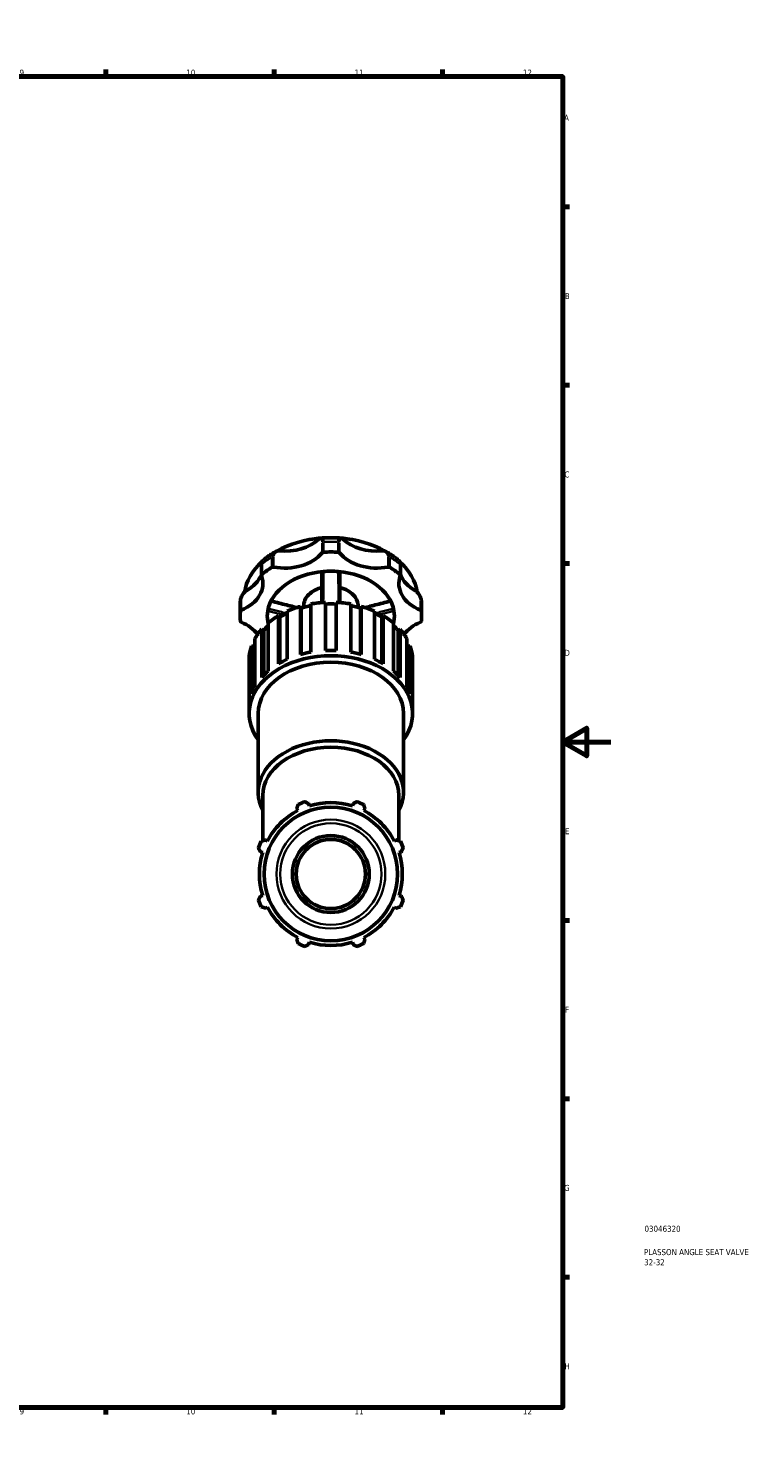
# Model space of a CAD drawing. Header units: millimetres. Extents: x 0 to 901, y 0 to 810.
# Tile 7 of 7: x 599 to 901, y 0 to 594. Entities that reach past the tile are written whole.
import ezdxf

# ---------------------------------------------------------------- set-up
doc = ezdxf.new("R2010")
doc.units = ezdxf.units.MM
for name, color, linetype, lineweight in [('Border (ISO)', 7, 'Continuous', 70), ('Title (ISO)', 7, 'Continuous', 50), ('Visible (ISO)', 7, 'Continuous', 50), ('Visible Narrow (ISO)', 7, 'Continuous', 35)]:
    doc.layers.add(name, color=color, linetype=linetype, lineweight=lineweight)
doc.styles.add('Note Text (ISO)', font='tahoma.ttf')

# ---------------------------------------------------------------- blocks, each defined once
blk = doc.blocks.new('Borders Default Border')
at = {"layer": 'Border (ISO)'}
for p, q in [((70.08, 574), (70.08, 576.9)), ((140.17, 574), (140.17, 576.9)), ((210.25, 574), (210.25, 576.9)), ((280.33, 574), (280.33, 576.9)), ((350.42, 574), (350.42, 576.9)), ((490.58, 574), (490.58, 576.9)), ((560.67, 574), (560.67, 576.9)), ((630.75, 574), (630.75, 576.9)), ((700.83, 574), (700.83, 576.9)), ((770.92, 574), (770.92, 576.9)), ((20, 519.75), (17.1, 519.75)), ((821, 519.75), (823.9, 519.75)), ((20, 445.5), (17.1, 445.5)), ((821, 445.5), (823.9, 445.5)), ((20, 371.25), (17.1, 371.25)), ((821, 371.25), (823.9, 371.25)), ((20, 222.75), (17.1, 222.75)), ((821, 222.75), (823.9, 222.75)), ((20, 148.5), (17.1, 148.5)), ((821, 148.5), (823.9, 148.5)), ((20, 74.25), (17.1, 74.25)), ((821, 74.25), (823.9, 74.25)), ((70.08, 20), (70.08, 17.1)), ((140.17, 20), (140.17, 17.1)), ((210.25, 20), (210.25, 17.1)), ((280.33, 20), (280.33, 17.1)), ((350.42, 20), (350.42, 17.1)), ((490.58, 20), (490.58, 17.1)), ((560.67, 20), (560.67, 17.1)), ((630.75, 20), (630.75, 17.1)), ((700.83, 20), (700.83, 17.1)), ((770.92, 20), (770.92, 17.1))]:
    blk.add_line(p, q, dxfattribs=at)
at = {"layer": 'Border (ISO)', "flags": 128}
for points in [[(420.5, 594), (420.5, 574), (414.73, 584), (426.27, 584), (420.5, 574)], [(20, 20), (20, 574), (821, 574), (821, 20), (20, 20)], [(0, 297), (20, 297), (10, 302.77), (10, 291.23), (20, 297)], [(841, 297), (821, 297), (831, 302.77), (831, 291.23), (821, 297)], [(420.5, 0), (420.5, 20), (414.73, 10), (426.27, 10), (420.5, 20)]]:
    blk.add_lwpolyline(points, dxfattribs=at)
at = {"layer": 'Border (ISO)', "color": 232, "true_color": 0xca0064, "char_height": 2.5, "attachment_point": 7, "style": 'Note Text (ISO)'}
for s, insert in [('1', (34.48, 574.4)), ('2', (104.37, 574.4)), ('3', (174.43, 574.35)), ('4', (244.42, 574.4)), ('5', (314.64, 574.35)), ('6', (384.66, 574.35)), ('7', (454.77, 574.4)), ('8', (524.81, 574.34)), ('9', (594.88, 574.35)), ('10', (664.29, 574.35)), ('11', (734.37, 574.4)), ('12', (804.46, 574.4)), ('A', (17.29, 555.62)), ('A', (821.59, 555.62)), ('B', (17.59, 481.37)), ('B', (821.89, 481.37)), ('C', (17.43, 407.08)), ('C', (821.73, 407.08)), ('D', (17.43, 332.88)), ('D', (821.73, 332.88)), ('E', (17.64, 258.63)), ('E', (821.94, 258.63)), ('F', (17.7, 184.38)), ('F', (822, 184.38)), ('G', (17.31, 110.08)), ('G', (821.61, 110.08)), ('H', (17.44, 35.88)), ('H', (821.74, 35.88)), ('1', (34.48, 17.1)), ('2', (104.37, 17.1)), ('3', (174.43, 17.05)), ('4', (244.42, 17.1)), ('5', (314.64, 17.05)), ('6', (384.66, 17.05)), ('7', (454.77, 17.1)), ('8', (524.81, 17.04)), ('9', (594.88, 17.05)), ('10', (664.29, 17.05)), ('11', (734.37, 17.1)), ('12', (804.46, 17.1))]:
    blk.add_mtext(s, dxfattribs=dict(at, insert=insert))
blk = doc.blocks.new('Title Blocks ISO')
at = {"layer": 'Title (ISO)', "color": 232, "true_color": 0xca0064, "style": 'Note Text (ISO)'}
for tag, p in [('PART_NUMBER_001', (34.08, 73.13)), ('DESCRIPTION_001', (33.84, 63.4)), ('DESCRIPTION_002', (33.93, 59.18))]:
    blk.add_attdef(tag, p, '', height=2.5, dxfattribs=at)

msp = doc.modelspace()

# ---------------------------------------------------------------- linework, layer by layer
at = {"layer": 'Visible (ISO)'}
for p, q in [((695.535, 370.662), (695.535, 366.385)), ((753.424, 366.385), (753.424, 370.662)), ((686.68, 349.376), (686.68, 353.652)), ((706.356, 351.495), (706.356, 331.449)), ((711.841, 353.471), (712.157, 352.783)), ((711.841, 333.425), (711.841, 353.471)), ((712.157, 352.783), (712.157, 333.513)), ((713.14, 353.05), (713.14, 353.543)), ((716.14, 354.459), (716.14, 334.412)), ((722.22, 335.093), (722.22, 355.14)), ((726.74, 355.14), (726.74, 335.093)), ((732.82, 334.412), (732.82, 354.459)), ((735.82, 353.05), (735.82, 353.543)), ((736.803, 352.783), (737.119, 353.471)), ((736.803, 352.783), (736.803, 333.513)), ((737.119, 353.471), (737.119, 333.425)), ((742.604, 331.449), (742.604, 351.495)), ((762.28, 349.376), (762.28, 353.652)), ((698.346, 346.539), (698.346, 326.492)), ((702.699, 349.616), (703.3, 349.031)), ((702.699, 329.57), (702.699, 349.616)), ((703.3, 349.031), (703.3, 329.916)), ((745.659, 349.031), (746.26, 349.616)), ((745.659, 349.031), (745.659, 329.916)), ((746.26, 349.616), (746.26, 329.57)), ((750.613, 326.492), (750.613, 346.539)), ((692.895, 340.074), (692.895, 320.028)), ((695.689, 343.953), (696.517, 343.528)), ((695.689, 323.906), (695.689, 343.953)), ((696.517, 343.528), (696.517, 324.792)), ((752.443, 343.528), (753.27, 343.953)), ((752.443, 343.528), (752.443, 324.792)), ((753.27, 343.953), (753.27, 323.906)), ((756.065, 320.028), (756.065, 340.074)), ((690.535, 332.735), (690.535, 312.689)), ((691.498, 337.035), (692.471, 336.811)), ((691.498, 316.988), (691.498, 337.035)), ((692.471, 336.811), (692.471, 319.239)), ((756.489, 336.811), (757.462, 337.035)), ((756.489, 336.811), (756.489, 319.239)), ((757.462, 337.035), (757.462, 316.988)), ((758.425, 312.689), (758.425, 332.735)), ((690.46, 308.863), (690.46, 311.091)), ((758.5, 308.863), (758.5, 311.091)), ((694.24, 276.121), (694.24, 308.863)), ((754.72, 276.121), (754.72, 308.863)), ((696.13, 255.867), (696.13, 274.784)), ((752.83, 255.867), (752.83, 274.784)), ((710.295, 269.291), (710.738, 268.439)), ((715.531, 270.424), (715.242, 271.34)), ((733.717, 271.34), (733.429, 270.424)), ((738.221, 268.439), (738.665, 269.291)), ((698.082, 255.783), (697.231, 256.227)), ((751.729, 256.227), (750.877, 255.783)), ((695.182, 251.279), (696.097, 250.991)), ((752.862, 250.991), (753.778, 251.279)), ((696.097, 233.093), (695.182, 232.804)), ((753.778, 232.804), (752.862, 233.093)), ((697.231, 227.857), (698.082, 228.3)), ((750.877, 228.3), (751.729, 227.857)), ((710.738, 215.644), (710.295, 214.793)), ((738.665, 214.793), (738.221, 215.644)), ((715.242, 212.744), (715.531, 213.659)), ((733.429, 213.659), (733.717, 212.744))]:
    msp.add_line(p, q, dxfattribs=at)
for radius in [27.799, 16, 14.4]:
    msp.add_circle((724.48, 242.042), radius, dxfattribs=at)
for radius, start, end in [(29.76, 117.5, 152.5), (32, 109.791984, 115.208016), (29.76, 72.5, 107.5), (32, 64.791984, 70.208016), (29.76, 27.5, 62.5), (32, 154.791984, 160.208016), (32, 19.791984, 25.208016), (29.76, 162.5, 197.5), (29.76, 342.5, 17.5), (32, 199.791984, 205.208016), (29.76, 207.5, 242.5), (29.76, 297.5, 332.5), (32, 334.791984, 340.208016), (32, 244.791984, 250.208016), (29.76, 252.5, 287.5), (32, 289.791984, 295.208016)]:
    msp.add_arc((724.48, 242.042), radius, start, end, dxfattribs=at)
for centre, major_axis, start_param, end_param in [((724.48, 356.447), (-36.196, 0), 4.8227539, 5.3861144), ((705.269, 389.242), (-18.07, 0), 1.4454875, 2.4815033), ((724.48, 356.447), (-36.196, 0), 4.0386636, 4.6020241), ((743.691, 389.242), (-18.07, 0), 0.6600893, 1.6961051), ((705.269, 382.171), (-18.07, 0), 1.3097536, 2.6172372), ((721.517, 375.526), (0.7, 0), 1.6507311, 2.6172372), ((724.48, 349.376), (37.8, 0), 1.4908615, 1.6507311), ((727.442, 375.526), (0.7, 0), 0.5243555, 1.4908615), ((743.691, 382.171), (-18.07, 0), 0.5243555, 1.831839), ((724.48, 356.447), (-36.196, 0), 5.6311287, 6.1675343), ((724.48, 349.376), (37.8, 0), 2.2762597, 2.4361293), ((700.425, 369.348), (0.7, 0), 1.3097536, 2.2762597), ((748.535, 369.348), (0.7, 0), 0.865333, 1.831839), ((724.48, 349.376), (37.8, 0), 0.7054633, 0.865333), ((724.48, 356.447), (36.196, 0), 0.115651, 0.6520622), ((678.101, 362.96), (18.07, 0), 5.2367444, 6.544228), ((678.101, 370.031), (18.07, 0), 5.3724783, 6.0171051), ((696.235, 366.385), (-0.7, 0), 5.577722, 6.544228), ((724.48, 349.376), (-26.46, 0), 4.8301258, 6.1654485), ((724.48, 349.376), (26.46, 0), 1.4530595, 1.6885331), ((724.48, 349.376), (26.46, 0), 0.1177368, 1.4530595), ((770.859, 362.96), (-18.07, 0), 6.0221426, 7.3296262), ((752.724, 366.385), (0.7, 0), 6.0221426, 6.9886486), ((770.859, 370.031), (-18.07, 0), 0.2660803, 0.910707), ((724.48, 349.376), (-37.8, 0), 6.2032505, 6.3631201), ((687.498, 351.471), (-0.7, 0), 5.2367444, 6.2032505), ((724.48, 349.376), (-26.46, 0), 6.1654485, 6.4009221), ((724.48, 331.137), (32.999, 0), 2.1522259, 2.2676546), ((724.48, 331.137), (34.02, 0), 1.9514361, 2.1326344), ((724.48, 331.137), (32.999, 0), 1.8263037, 1.9534953), ((724.48, 331.137), (34.02, 0), 1.6372768, 1.8184751), ((724.48, 331.137), (32.999, 0), 1.5022566, 1.6393361), ((724.48, 331.137), (34.02, 0), 1.3231175, 1.5043159), ((724.48, 331.137), (32.999, 0), 1.1880973, 1.315289), ((724.48, 331.137), (34.02, 0), 1.0089583, 1.1901566), ((724.48, 331.137), (32.999, 0), 0.8739381, 0.9893667), ((724.48, 349.376), (26.46, 0), 6.1654485, 6.4009221), ((761.461, 351.471), (0.7, 0), 0.0799348, 1.0464409), ((724.48, 349.376), (37.8, 0), 6.2032505, 6.3631201), ((687.498, 347.281), (-0.7, 0), 0.0799348, 1.0464409), ((678.101, 335.792), (18.07, 0), 0.4934547, 1.0464409), ((724.48, 331.137), (32.999, 0), 2.484777, 2.5818139), ((724.48, 349.376), (-26.46, 0), 0.1177368, 0.157241), ((724.48, 331.137), (34.02, 0), 2.2655953, 2.4467937), ((724.48, 331.137), (34.02, 0), 0.694799, 0.8759973), ((724.48, 349.376), (26.46, 0), 6.1259443, 6.1654485), ((724.48, 331.137), (32.999, 0), 0.5597788, 0.6568156), ((770.859, 335.792), (18.07, 0), 2.0951518, 2.648138), ((761.461, 347.281), (0.7, 0), 5.2367444, 6.2032505), ((724.48, 331.137), (-34.02, 0), 5.7213472, 5.9025456), ((724.48, 331.137), (34.02, 0), 0.3806397, 0.5618381), ((724.48, 308.863), (-34.02, 0), 2.6657104, 6.7590676), ((724.48, 331.137), (-34.02, 0), 6.0355065, 6.2167048), ((724.48, 331.137), (-32.999, 0), 5.9893544, 6.0375658), ((724.48, 311.091), (-34.02, 0), 4.9600678, 5.0930287), ((724.48, 311.091), (-34.02, 0), 4.6459085, 4.7788695), ((724.48, 311.091), (-34.02, 0), 4.3317492, 4.4647102), ((724.48, 331.137), (32.999, 0), 0.2456195, 0.2938309), ((724.48, 331.137), (34.02, 0), 0.0664805, 0.2476788), ((724.48, 308.863), (-30.24, 0), 3.1415927, 6.2831853), ((724.48, 311.091), (-34.02, 0), 5.274227, 5.407188), ((724.48, 311.091), (-34.02, 0), 4.01759, 4.1505509), ((724.48, 311.091), (-34.02, 0), 5.5883863, 5.7213472), ((724.48, 311.091), (-34.02, 0), 3.7034307, 3.8363917), ((724.48, 311.091), (-34.02, 0), 5.9025456, 6.0355065), ((724.48, 311.091), (34.02, 0), 0.2476788, 0.3806397), ((724.48, 311.091), (-34.02, 0), 6.2167048, 6.2831853), ((724.48, 311.091), (34.02, 0), 0, 0.0664805), ((724.48, 276.121), (-30.24, 0), 2.7861715, 6.6386065), ((724.48, 274.784), (-28.35, 0), 3.1415927, 6.2831853)]:
    msp.add_ellipse(centre, major_axis=major_axis, ratio=0.7071068, start_param=start_param, end_param=end_param, dxfattribs=at)
for points, knots in [([(715.977, 381.325), (717.093, 381.516), (718.219, 381.669), (720.485, 381.898), (721.625, 381.975), (723.908, 382.051), (725.052, 382.051), (727.335, 381.975), (728.474, 381.898), (730.74, 381.669), (731.867, 381.516), (732.983, 381.325)], [4.47525122, 4.47525122, 4.47525122, 4.47525122, 4.57010633, 4.57010633, 4.66496143, 4.66496143, 4.75981653, 4.75981653, 4.85467164, 4.85467164, 4.94952674, 4.94952674, 4.94952674, 4.94952674]), ([(719.543, 381.407), (719.665, 381.518), (719.833, 381.651), (720.108, 381.787), (720.187, 381.819), (720.342, 381.864), (720.417, 381.88), (720.493, 381.886)], [0, 0, 0, 0, 0.05958317, 0.05958317, 0.08152217, 0.08152217, 0.10029331, 0.10029331, 0.10029331, 0.10029331]), ([(728.466, 381.886), (728.561, 381.878), (728.654, 381.856), (728.855, 381.788), (728.963, 381.735), (729.191, 381.597), (729.31, 381.503), (729.416, 381.407)], [0, 0, 0, 0, 0.0286111, 0.0286111, 0.06667583, 0.06667583, 0.11803931, 0.11803931, 0.11803931, 0.11803931]), ([(696.005, 372.415), (696.331, 372.694), (696.663, 372.968), (697.341, 373.504), (697.686, 373.767), (698.388, 374.28), (698.745, 374.531), (699.47, 375.021), (699.839, 375.26), (700.587, 375.727), (700.966, 375.955), (701.351, 376.176)], [3.83136693, 3.83136693, 3.83136693, 3.83136693, 3.87080931, 3.87080931, 3.91025169, 3.91025169, 3.94969407, 3.94969407, 3.98913645, 3.98913645, 4.02857883, 4.02857883, 4.02857883, 4.02857883]), ([(701.351, 376.176), (701.388, 376.198), (701.427, 376.22), (701.504, 376.261), (701.543, 376.282), (701.621, 376.321), (701.661, 376.341), (701.74, 376.379), (701.781, 376.397), (701.862, 376.434), (701.902, 376.451), (701.943, 376.469)], [12.194910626, 12.194910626, 12.194910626, 12.194910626, 12.208738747, 12.208738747, 12.222566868, 12.222566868, 12.236394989, 12.236394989, 12.250223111, 12.250223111, 12.264051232, 12.264051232, 12.264051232, 12.264051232]), ([(701.943, 376.469), (701.997, 376.491), (702.054, 376.509), (702.232, 376.554), (702.362, 376.57), (702.661, 376.586), (702.839, 376.58), (703.011, 376.564)], [0.01008636, 0.01008636, 0.01008636, 0.01008636, 0.0286111, 0.0286111, 0.06667583, 0.06667583, 0.11803931, 0.11803931, 0.11803931, 0.11803931]), ([(745.949, 376.564), (746.146, 376.582), (746.398, 376.592), (746.728, 376.551), (746.817, 376.534), (746.94, 376.498), (746.979, 376.484), (747.016, 376.469)], [0, 0, 0, 0, 0.059583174, 0.059583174, 0.081522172, 0.081522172, 0.092077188, 0.092077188, 0.092077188, 0.092077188]), ([(747.016, 376.469), (747.057, 376.451), (747.098, 376.434), (747.179, 376.397), (747.219, 376.379), (747.299, 376.341), (747.338, 376.321), (747.417, 376.282), (747.456, 376.261), (747.533, 376.22), (747.571, 376.198), (747.609, 376.176)], [5.517843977, 5.517843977, 5.517843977, 5.517843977, 5.531672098, 5.531672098, 5.545500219, 5.545500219, 5.55932834, 5.55932834, 5.573156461, 5.573156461, 5.586984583, 5.586984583, 5.586984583, 5.586984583]), ([(747.609, 376.176), (747.993, 375.955), (748.373, 375.727), (749.121, 375.26), (749.489, 375.021), (750.215, 374.531), (750.572, 374.28), (751.274, 373.767), (751.619, 373.504), (752.296, 372.968), (752.629, 372.694), (752.954, 372.415)], [5.39619913, 5.39619913, 5.39619913, 5.39619913, 5.43564151, 5.43564151, 5.47508389, 5.47508389, 5.51452627, 5.51452627, 5.55396865, 5.55396865, 5.59341103, 5.59341103, 5.59341103, 5.59341103]), ([(696.005, 372.415), (695.917, 372.34), (695.86, 372.264), (695.75, 372.086), (695.71, 371.987), (695.644, 371.783), (695.62, 371.678), (695.581, 371.454), (695.566, 371.335), (695.545, 371.08), (695.539, 370.944), (695.535, 370.755), (695.535, 370.709), (695.535, 370.662)], [5.63786505, 5.63786505, 5.63786505, 5.63786505, 5.67740848, 5.67740848, 5.73529515, 5.73529515, 5.79318182, 5.79318182, 5.85106849, 5.85106849, 5.90895516, 5.90895516, 5.9272984, 5.9272984, 5.9272984, 5.9272984]), ([(753.424, 370.662), (753.424, 370.811), (753.421, 370.951), (753.405, 371.216), (753.393, 371.341), (753.36, 371.574), (753.339, 371.683), (753.283, 371.891), (753.25, 371.99), (753.148, 372.195), (753.083, 372.305), (752.954, 372.415)], [5.9272984, 5.9272984, 5.9272984, 5.9272984, 5.98518507, 5.98518507, 6.04307174, 6.04307174, 6.10095841, 6.10095841, 6.15884509, 6.15884509, 6.21673176, 6.21673176, 6.21673176, 6.21673176]), ([(720.7, 367.894), (720.7, 365.983), (720.7, 364.072), (720.7, 360.669), (720.7, 359.176), (720.7, 357.685), (720.7, 356.804), (720.7, 355.924), (720.7, 355.044)], [0.449083, 0.449083, 0.449083, 0.449083, 1.0824458, 1.0824458, 1.5775401, 1.5775401, 1.5775401, 1.8700612, 1.8700612, 1.8700612, 1.8700612]), ([(728.26, 355.044), (728.26, 355.938), (728.26, 356.833), (728.26, 357.729), (728.26, 359.295), (728.26, 360.862), (728.26, 364.25), (728.26, 366.072), (728.26, 367.894)], [0.3216427, 0.3216427, 0.3216427, 0.3216427, 0.618966, 0.618966, 0.618966, 1.138872, 1.138872, 1.742621, 1.742621, 1.742621, 1.742621]), ([(686.819, 356.114), (686.847, 356.356), (686.9, 356.598), (687.051, 357.081), (687.148, 357.32), (687.378, 357.792), (687.511, 358.024), (687.802, 358.479), (687.961, 358.701), (688.298, 359.135), (688.475, 359.345), (688.657, 359.55)], [5.96706458, 5.96706458, 5.96706458, 5.96706458, 6.04533886, 6.04533886, 6.12361313, 6.12361313, 6.20188741, 6.20188741, 6.28016169, 6.28016169, 6.35843596, 6.35843596, 6.35843596, 6.35843596]), ([(688.657, 359.55), (688.7, 359.598), (688.749, 359.643), (688.912, 359.778), (689.045, 359.863), (689.181, 359.938)], [0.043064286, 0.043064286, 0.043064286, 0.043064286, 0.066675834, 0.066675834, 0.11803931, 0.11803931, 0.11803931, 0.11803931]), ([(713.14, 353.543), (713.14, 354.4), (713.325, 355.256), (714.045, 356.89), (714.587, 357.666), (715.983, 359.073), (716.849, 359.699), (718.705, 360.671), (719.677, 361.039), (720.7, 361.299)], [3.1415927, 3.1415927, 3.1415927, 3.1415927, 3.4435617, 3.4435617, 3.7533083, 3.7533083, 4.0748908, 4.0748908, 4.3665158, 4.3665158, 4.3665158, 4.3665158]), ([(728.26, 361.299), (729.399, 361.009), (730.476, 360.586), (732.401, 359.505), (733.249, 358.847), (734.605, 357.362), (735.119, 356.539), (735.69, 354.979), (735.82, 354.261), (735.82, 353.543)], [5.0582622, 5.0582622, 5.0582622, 5.0582622, 5.3832055, 5.3832055, 5.7095655, 5.7095655, 6.0300305, 6.0300305, 6.2831853, 6.2831853, 6.2831853, 6.2831853]), ([(759.778, 359.938), (759.935, 359.851), (760.124, 359.733), (760.277, 359.577), (760.29, 359.564), (760.302, 359.55)], [0, 0, 0, 0, 0.059583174, 0.059583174, 0.065167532, 0.065167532, 0.065167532, 0.065167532]), ([(760.302, 359.55), (760.485, 359.345), (760.662, 359.135), (760.998, 358.701), (761.157, 358.479), (761.449, 358.024), (761.581, 357.792), (761.811, 357.32), (761.908, 357.081), (762.059, 356.598), (762.113, 356.356), (762.14, 356.114)], [5.49616084, 5.49616084, 5.49616084, 5.49616084, 5.57443512, 5.57443512, 5.6527094, 5.6527094, 5.73098367, 5.73098367, 5.80925795, 5.80925795, 5.88753223, 5.88753223, 5.88753223, 5.88753223]), ([(686.68, 353.652), (686.68, 353.817), (686.682, 353.981), (686.689, 354.31), (686.695, 354.474), (686.71, 354.803), (686.719, 354.967), (686.741, 355.295), (686.754, 355.459), (686.784, 355.787), (686.801, 355.95), (686.819, 356.114)], [3.141592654, 3.141592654, 3.141592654, 3.141592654, 3.157638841, 3.157638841, 3.173685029, 3.173685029, 3.189731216, 3.189731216, 3.205777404, 3.205777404, 3.221823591, 3.221823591, 3.221823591, 3.221823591]), ([(699.565, 355.677), (700.16, 355.525), (700.754, 355.374), (702.378, 354.959), (703.408, 354.697), (705.467, 354.173), (706.497, 353.911), (708.42, 353.424), (709.313, 353.198), (710.207, 352.973)], [0.2203705, 0.2203705, 0.2203705, 0.2203705, 0.4099689, 0.4099689, 0.7383615, 0.7383615, 1.0667541, 1.0667541, 1.3513553, 1.3513553, 1.3513553, 1.3513553]), ([(738.753, 352.973), (739.646, 353.198), (740.539, 353.424), (742.462, 353.911), (743.492, 354.173), (745.552, 354.697), (746.581, 354.959), (748.205, 355.374), (748.8, 355.525), (749.394, 355.677)], [0.4721112, 0.4721112, 0.4721112, 0.4721112, 0.7567123, 0.7567123, 1.0851049, 1.0851049, 1.4134976, 1.4134976, 1.603096, 1.603096, 1.603096, 1.603096]), ([(762.14, 356.114), (762.159, 355.95), (762.175, 355.787), (762.205, 355.459), (762.218, 355.295), (762.241, 354.967), (762.25, 354.803), (762.265, 354.474), (762.27, 354.31), (762.278, 353.981), (762.28, 353.817), (762.28, 353.652)], [6.20295437, 6.20295437, 6.20295437, 6.20295437, 6.219000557, 6.219000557, 6.235046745, 6.235046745, 6.251092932, 6.251092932, 6.26713912, 6.26713912, 6.283185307, 6.283185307, 6.283185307, 6.283185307]), ([(698.26, 346.987), (698.252, 346.989), (698.243, 347.006), (698.223, 347.072), (698.213, 347.119), (698.203, 347.178)], [0.059465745, 0.059465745, 0.059465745, 0.059465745, 0.084652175, 0.084652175, 0.109954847, 0.109954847, 0.109954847, 0.109954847]), ([(750.757, 347.178), (750.746, 347.117), (750.736, 347.068), (750.716, 347.005), (750.707, 346.989), (750.699, 346.987)], [0, 0, 0, 0, 0.02616052, 0.02616052, 0.050377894, 0.050377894, 0.050377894, 0.050377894])]:
    msp.add_open_spline(points, degree=3, knots=knots, dxfattribs=at)
for points in [[(698.26, 346.987), (698.419, 346.946), (698.579, 346.905), (698.738, 346.865)], [(750.222, 346.865), (750.381, 346.905), (750.54, 346.946), (750.699, 346.987)]]:
    msp.add_open_spline(points, degree=3, dxfattribs=at)
for points, weights in [([(710.295, 269.291), (710.567, 270.125), (710.851, 270.994)], [1.00216934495, 1.00149294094, 1]), ([(713.644, 272.152), (714.46, 271.737), (715.242, 271.34)], [1, 1.00149294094, 1.00216934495]), ([(733.717, 271.34), (734.5, 271.737), (735.315, 272.152)], [1.00216934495, 1.00149294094, 1]), ([(738.109, 270.994), (738.392, 270.125), (738.665, 269.291)], [1, 1.00149294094, 1.00216934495]), ([(695.527, 255.671), (696.396, 255.954), (697.231, 256.227)], [1, 1.00149294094, 1.00216934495]), ([(751.729, 256.227), (752.563, 255.954), (753.432, 255.671)], [1.00216934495, 1.00149294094, 1]), ([(695.182, 251.279), (694.784, 252.062), (694.37, 252.877)], [1.00216934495, 1.00149294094, 1]), ([(754.589, 252.877), (754.175, 252.062), (753.778, 251.279)], [1, 1.00149294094, 1.00216934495]), ([(694.37, 231.206), (694.784, 232.022), (695.182, 232.804)], [1, 1.00149294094, 1.00216934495]), ([(753.778, 232.804), (754.175, 232.022), (754.589, 231.206)], [1.00216934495, 1.00149294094, 1]), ([(697.231, 227.857), (696.396, 228.129), (695.527, 228.413)], [1.00216934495, 1.00149294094, 1]), ([(753.432, 228.413), (752.563, 228.129), (751.729, 227.857)], [1, 1.00149294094, 1.00216934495]), ([(710.851, 213.089), (710.567, 213.958), (710.295, 214.793)], [1, 1.00149294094, 1.00216934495]), ([(738.665, 214.793), (738.392, 213.958), (738.109, 213.089)], [1.00216934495, 1.00149294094, 1]), ([(715.242, 212.744), (714.46, 212.346), (713.644, 211.932)], [1.00216934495, 1.00149294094, 1]), ([(735.315, 211.932), (734.5, 212.346), (733.717, 212.744)], [1, 1.00149294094, 1.00216934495])]:
    msp.add_rational_spline(points, weights, degree=2, dxfattribs=at)
at = {"layer": 'Visible Narrow (ISO)'}
for p, q in [((720.911, 379.836), (720.911, 375.987)), ((721.461, 376.233), (721.461, 380.082)), ((727.498, 380.082), (727.498, 376.233)), ((728.048, 375.987), (728.048, 379.836)), ((695.702, 366.92), (695.702, 370.769)), ((699.971, 373.787), (699.971, 369.939)), ((700.605, 370.04), (700.605, 373.889)), ((748.354, 373.889), (748.354, 370.04)), ((748.989, 369.939), (748.989, 373.787)), ((753.257, 370.769), (753.257, 366.92)), ((686.8, 355.573), (686.8, 351.724)), ((687.148, 352.113), (687.148, 355.962)), ((761.812, 355.962), (761.812, 352.113)), ((762.159, 351.724), (762.159, 355.573))]:
    msp.add_line(p, q, dxfattribs=at)
for radius in [22.669, 21.104]:
    msp.add_circle((724.48, 242.042), radius, dxfattribs=at)
for centre, major_axis, start_param, end_param in [((721.517, 379.802), (0.7, 0), 1.6990565, 2.5689119), ((724.48, 353.652), (37.8, 0), 1.498855, 1.6427377), ((727.442, 379.802), (-0.7, 0), 3.7142734, 4.5841289), ((696.235, 370.662), (-0.7, 0), 5.6129951, 6.2479121), ((724.48, 353.652), (37.8, 0), 2.2842532, 2.4281358), ((700.425, 373.624), (-0.7, 0), 4.4996716, 5.369527), ((748.535, 373.624), (0.7, 0), 0.9136583, 1.7835137), ((724.48, 353.652), (37.8, 0), 0.7134568, 0.8573395), ((752.724, 370.662), (0.7, 0), 0.0352732, 0.6701902), ((724.48, 353.543), (-11.34, 0), 5.1137739, 6.2216373), ((724.48, 353.543), (11.34, 0), 0.061548, 1.1694114), ((724.48, 353.652), (-37.8, 0), 6.2072472, 6.2791886), ((687.498, 355.747), (-0.7, 0), 5.2850697, 6.1549252), ((761.461, 355.747), (0.7, 0), 0.1282601, 0.9981156), ((724.48, 353.652), (37.8, 0), 0.0039967, 0.0759381)]:
    msp.add_ellipse(centre, major_axis=major_axis, ratio=0.7071068, start_param=start_param, end_param=end_param, dxfattribs=at)
for points, knots in [([(719.669, 381.437), (719.771, 381.458), (719.867, 381.471), (720.329, 381.489), (720.605, 381.334), (720.845, 380.779), (720.895, 380.524), (720.908, 380.22)], [5.45765154, 5.45765154, 5.45765154, 5.45765154, 5.51842776, 5.51842776, 5.76672737, 5.76672737, 5.90258015, 5.90258015, 5.90258015, 5.90258015]), ([(721.459, 380.455), (721.447, 380.816), (721.395, 381.117), (721.158, 381.707), (720.912, 381.877), (720.584, 381.887)], [-5.90708869, -5.90708869, -5.90708869, -5.90708869, -5.76672737, -5.76672737, -5.54331383, -5.54331383, -5.54331383, -5.54331383]), ([(728.375, 381.887), (728.363, 381.887), (728.351, 381.886), (728.099, 381.87), (727.904, 381.764), (727.656, 381.391), (727.58, 381.166), (727.518, 380.753), (727.506, 380.61), (727.501, 380.455)], [-12.23858137, -12.23858137, -12.23858137, -12.23858137, -12.23034473, -12.23034473, -12.06334565, -12.06334565, -11.93488482, -11.93488482, -11.87480652, -11.87480652, -11.87480652, -11.87480652]), ([(728.052, 380.22), (728.057, 380.345), (728.069, 380.461), (728.127, 380.816), (728.199, 381.016), (728.438, 381.352), (728.626, 381.451), (728.989, 381.483), (729.134, 381.47), (729.29, 381.437)], [11.87931506, 11.87931506, 11.87931506, 11.87931506, 11.93488482, 11.93488482, 12.06334565, 12.06334565, 12.23034473, 12.23034473, 12.32424366, 12.32424366, 12.32424366, 12.32424366]), ([(701.225, 376.101), (700.948, 375.927), (700.708, 375.725), (700.298, 375.238), (700.141, 374.945), (700.01, 374.469), (699.984, 374.306), (699.974, 374.138)], [-12.17789493, -12.17789493, -12.17789493, -12.17789493, -12.06334565, -12.06334565, -11.93488482, -11.93488482, -11.8716125, -11.8716125, -11.8716125, -11.8716125]), ([(700.612, 374.276), (700.623, 374.405), (700.645, 374.531), (700.756, 374.936), (700.895, 375.198), (701.338, 375.734), (701.679, 375.988), (702.305, 376.309), (702.548, 376.409), (702.805, 376.497)], [11.87931506, 11.87931506, 11.87931506, 11.87931506, 11.93488482, 11.93488482, 12.06334565, 12.06334565, 12.23034473, 12.23034473, 12.32424366, 12.32424366, 12.32424366, 12.32424366]), ([(746.154, 376.497), (746.32, 376.44), (746.481, 376.378), (747.263, 376.031), (747.773, 375.647), (748.226, 374.889), (748.322, 374.591), (748.347, 374.276)], [5.45765154, 5.45765154, 5.45765154, 5.45765154, 5.51842776, 5.51842776, 5.76672737, 5.76672737, 5.90258015, 5.90258015, 5.90258015, 5.90258015]), ([(748.985, 374.138), (748.964, 374.518), (748.854, 374.876), (748.447, 375.55), (748.127, 375.852), (747.734, 376.1)], [-5.91028271, -5.91028271, -5.91028271, -5.91028271, -5.76672737, -5.76672737, -5.60400027, -5.60400027, -5.60400027, -5.60400027]), ([(695.703, 371.098), (695.709, 371.477), (695.745, 371.789), (695.851, 372.193), (695.912, 372.316), (695.979, 372.388)], [-5.91282674, -5.91282674, -5.91282674, -5.91282674, -5.76672737, -5.76672737, -5.65233672, -5.65233672, -5.65233672, -5.65233672]), ([(752.98, 372.39), (753.019, 372.348), (753.056, 372.289), (753.153, 372.062), (753.203, 371.845), (753.245, 371.426), (753.254, 371.269), (753.256, 371.098)], [-6.20226009, -6.20226009, -6.20226009, -6.20226009, -6.13604725, -6.13604725, -6.00758642, -6.00758642, -5.94177007, -5.94177007, -5.94177007, -5.94177007]), ([(721.346, 355.733), (721.348, 356.284), (721.35, 356.835), (721.352, 357.386), (721.356, 358.878), (721.36, 360.371), (721.366, 363.68), (721.369, 365.496), (721.371, 367.313)], [-1.7604795, -1.7604795, -1.7604795, -1.7604795, -1.5775401, -1.5775401, -1.5775401, -1.0824458, -1.0824458, -0.4804981, -0.4804981, -0.4804981, -0.4804981]), ([(727.589, 367.313), (727.591, 365.585), (727.593, 363.858), (727.599, 360.564), (727.603, 358.996), (727.608, 357.429), (727.609, 356.864), (727.611, 356.298), (727.614, 355.733)], [-1.7112059, -1.7112059, -1.7112059, -1.7112059, -1.138872, -1.138872, -0.618966, -0.618966, -0.618966, -0.4312244, -0.4312244, -0.4312244, -0.4312244]), ([(687.154, 356.353), (687.163, 356.487), (687.183, 356.626), (687.282, 357.092), (687.406, 357.431), (687.794, 358.211), (688.089, 358.651), (688.61, 359.308), (688.81, 359.538), (689.017, 359.762)], [5.95201666, 5.95201666, 5.95201666, 5.95201666, 6.00758642, 6.00758642, 6.13604725, 6.13604725, 6.30304632, 6.30304632, 6.39694526, 6.39694526, 6.39694526, 6.39694526]), ([(759.943, 359.762), (760.076, 359.617), (760.207, 359.47), (760.851, 358.705), (761.296, 358.041), (761.696, 357.033), (761.782, 356.682), (761.805, 356.353)], [5.45765154, 5.45765154, 5.45765154, 5.45765154, 5.51842776, 5.51842776, 5.76672737, 5.76672737, 5.90258015, 5.90258015, 5.90258015, 5.90258015]), ([(698.535, 351.489), (700.033, 351.107), (701.532, 350.726), (703.523, 350.221), (704.015, 350.097), (704.507, 349.972)], [-1.66912573, -1.66912573, -1.66912573, -1.66912573, -1.19115088, -1.19115088, -1.03432566, -1.03432566, -1.03432566, -1.03432566]), ([(705.773, 350.645), (704.938, 350.857), (704.103, 351.069), (701.774, 351.663), (700.279, 352.044), (698.785, 352.426)], [0.92493444, 0.92493444, 0.92493444, 0.92493444, 1.19115088, 1.19115088, 1.66774638, 1.66774638, 1.66774638, 1.66774638]), ([(699.983, 355.343), (701, 355.083), (702.018, 354.823), (704.942, 354.079), (706.849, 353.594), (708.757, 353.112), (708.938, 353.066), (709.119, 353.021), (709.3, 352.975)], [0.28313524, 0.28313524, 0.28313524, 0.28313524, 0.6077779, 0.6077779, 1.21555579, 1.21555579, 1.21555579, 1.27325156, 1.27325156, 1.27325156, 1.27325156]), ([(739.659, 352.975), (739.835, 353.019), (740.01, 353.063), (740.185, 353.108), (742.096, 353.59), (744.005, 354.076), (746.935, 354.822), (747.956, 355.082), (748.977, 355.343)], [0.55021488, 0.55021488, 0.55021488, 0.55021488, 0.60602625, 0.60602625, 0.60602625, 1.21474634, 1.21474634, 1.54033119, 1.54033119, 1.54033119, 1.54033119]), ([(750.174, 352.426), (748.678, 352.043), (747.181, 351.661), (744.852, 351.068), (744.019, 350.856), (743.186, 350.645)], [0.1558414, 0.1558414, 0.1558414, 0.1558414, 0.63318575, 0.63318575, 0.89865334, 0.89865334, 0.89865334, 0.89865334]), ([(744.452, 349.972), (744.942, 350.096), (745.431, 350.22), (747.423, 350.725), (748.924, 351.107), (750.425, 351.489)], [-0.78926212, -0.78926212, -0.78926212, -0.78926212, -0.63318575, -0.63318575, -0.15446206, -0.15446206, -0.15446206, -0.15446206])]:
    msp.add_open_spline(points, degree=3, knots=knots, dxfattribs=at)
for points in [[(686.818, 356.097), (686.807, 355.998), (686.801, 355.899), (686.8, 355.803)], [(762.159, 355.803), (762.158, 355.899), (762.153, 355.998), (762.142, 356.097)], [(698.868, 347.008), (698.658, 347.062), (698.448, 347.115), (698.238, 347.169)], [(750.722, 347.169), (750.512, 347.115), (750.302, 347.062), (750.092, 347.008)]]:
    msp.add_open_spline(points, degree=3, dxfattribs=at)

# ---------------------------------------------------------------- block references
msp.add_blockref('Borders Default Border', (0, 0))
msp.add_blockref('Title Blocks ISO', (821, 20)).add_auto_attribs({'PART_NUMBER_001': '03046320', 'DESCRIPTION_001': 'PLASSON ANGLE SEAT VALVE', 'DESCRIPTION_002': '32-32'})

doc.saveas('drawing.dxf')
